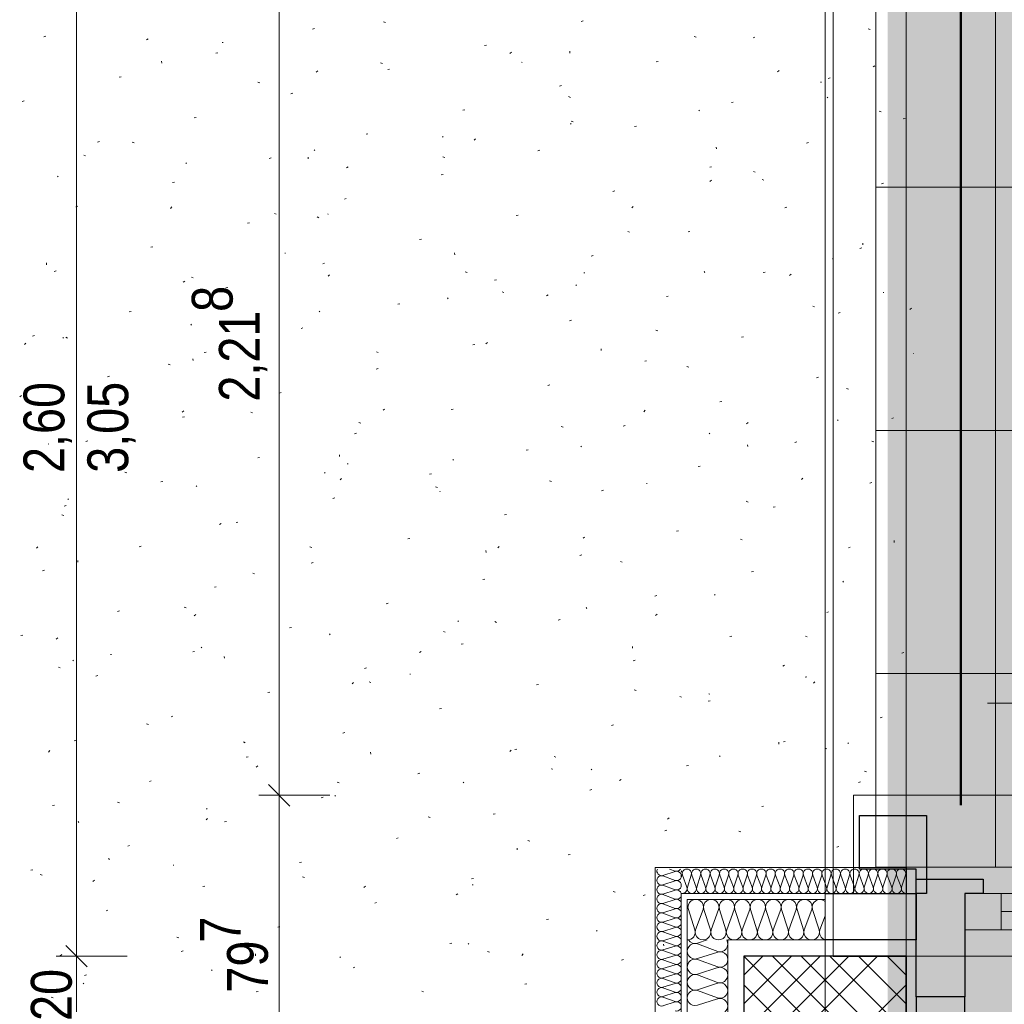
# Model space of a CAD drawing. Extents: x -740 to 300, y 62 to 1112.
# Tile 137 of 187: x -38 to 10, y 777 to 825. Entities that reach past the tile are written whole.
import ezdxf
from ezdxf.lldxf.tags import DXFTag

# ---------------------------------------------------------------- set-up
doc = ezdxf.new("R2010")
doc.units = 0
doc.layers.get('0').update_dxf_attribs({"lineweight": 13})
for name, color, linetype, lineweight, true_color in [('30 -33 Aussenwände- 3 Aussenstützen', 7, 'Continuous', 50, 0x0000dd), ('30 -33 Aussenwände- 7 Fassade_ Elemente', 7, 'Continuous', 9, 0x00aacc), ('30 -35 Decken- 1 Konstruktion-Träger- Stahlbeton', 7, 'Continuous', 13, 0x33aa00), ('60- 61 allgemeine Ausstattung- 4 Terrassen', 9, 'Continuous', 9, 0x808080), ('70 -72 Beschriftung- 1 Beschriftung allgemein', 7, 'Continuous', 9, 0xff6633), ('70 -76 Bemaßung- 2 Allgemein', 9, 'Continuous', 5, 0x808080), ('iwb_Layout BA_Markierung', 7, 'Continuous', 9, 0xbadcdc)]:
    doc.layers.add(name, color=color, linetype=linetype, lineweight=lineweight, true_color=true_color)
doc.layers.add('30 -33 Aussenwände- 8 Sonnenschutz', color=7, linetype='Continuous', lineweight=9)
doc.layers.add('70 -71 Achsen- 1 Gebäudeachsen', color=7, linetype='STRICHPUNKT2-A06CPVBCL0', lineweight=18)
doc.styles.get("Standard").update_dxf_attribs({"font": 'ARIALN.TTF'})
tags = doc.linetypes.add('grob-A06CPVB9L0', pattern=[14, 3, -8, 3]).pattern_tags.tags
tags[8:9] = [DXFTag(74, 4), DXFTag(75, 0), DXFTag(340, '0'), DXFTag(46, 0.0), DXFTag(50, 0.0), DXFTag(44, 0.0), DXFTag(45, 0.0)]
tags[6:7] = [DXFTag(74, 4), DXFTag(75, 0), DXFTag(340, '0'), DXFTag(46, 0.0), DXFTag(50, 0.0), DXFTag(44, 0.0), DXFTag(45, 0.0)]
tags[4:5] = [DXFTag(74, 4), DXFTag(75, 0), DXFTag(340, '0'), DXFTag(46, 0.0), DXFTag(50, 0.0), DXFTag(44, 0.0), DXFTag(45, 0.0)]
tags = doc.linetypes.add('STRICHPUNKT2-A06CPVBCL0', pattern=[12.7, 6.35, -3.175, 0, -3.175]).pattern_tags.tags
tags[10:11] = [DXFTag(74, 4), DXFTag(75, 0), DXFTag(340, '0'), DXFTag(46, 0.0), DXFTag(50, 0.0), DXFTag(44, 0.0), DXFTag(45, 0.0)]
tags[8:9] = [DXFTag(74, 4), DXFTag(75, 0), DXFTag(340, '0'), DXFTag(46, 0.0), DXFTag(50, 0.0), DXFTag(44, 0.0), DXFTag(45, 0.0)]
tags[6:7] = [DXFTag(74, 4), DXFTag(75, 0), DXFTag(340, '0'), DXFTag(46, 0.0), DXFTag(50, 0.0), DXFTag(44, 0.0), DXFTag(45, 0.0)]
tags[4:5] = [DXFTag(74, 4), DXFTag(75, 0), DXFTag(340, '0'), DXFTag(46, 0.0), DXFTag(50, 0.0), DXFTag(44, 0.0), DXFTag(45, 0.0)]

# ---------------------------------------------------------------- blocks, each defined once
blk = doc.blocks.new('Polygon-A06CPVB3L0')
at = {"color": 0, "linetype": 'ByBlock', "lineweight": -2, "ltscale": 0.13}
blk.add_solid([(4.854, 86.708), (4.686, 1083.814), (76.501, 86.518), (76.501, 1083.814)], dxfattribs=at)
blk = doc.blocks.new('Referenz-A06CPVBEL0')
at = {"layer": '30 -33 Aussenwände- 3 Aussenstützen', "color": 0, "lineweight": 9}
for p, q in [((-2.356, 778.912), (5.644, 770.912)), ((4.229, 778.912), (-2.356, 772.326)), ((2.815, 778.912), (-2.356, 773.741)), ((1.401, 778.912), (-2.356, 775.155)), ((-0.013, 778.912), (-2.356, 776.569)), ((-1.427, 778.912), (-2.356, 777.983)), ((-0.942, 778.912), (5.644, 772.326)), ((0.472, 778.912), (5.644, 773.741)), ((1.886, 778.912), (5.644, 775.155)), ((3.301, 778.912), (5.644, 776.569)), ((4.715, 778.912), (5.644, 777.983)), ((-2.356, 777.498), (4.229, 770.912)), ((5.644, 777.498), (-0.942, 770.912))]:
    blk.add_line(p, q, dxfattribs=at)
at = {"layer": '30 -33 Aussenwände- 3 Aussenstützen', "color": 0, "linetype": 'Continuous', "lineweight": 25, "ltscale": 0.25}
for p, q in [((5.644, 778.912), (-2.356, 778.912)), ((-2.356, 778.912), (-2.356, 770.912)), ((5.644, 770.912), (5.644, 778.912))]:
    blk.add_line(p, q, dxfattribs=at)
at = {"layer": '30 -33 Aussenwände- 7 Fassade_ Elemente', "color": 0, "linetype": 'Continuous', "ltscale": 0.13}
for p, q in [((3.044, 782.012), (3.044, 786.852)), ((3.044, 786.852), (76.349, 786.852)), ((-6.736, 783.292), (5.644, 783.292)), ((-6.736, 773.512), (-6.736, 783.292)), ((-5.753, 783.088), (-6.353, 782.895)), ((-6.353, 782.872), (-5.753, 782.65)), ((-5.753, 783.11), (-6.029, 783.212)), ((-5.456, 782.788), (-5.416, 782.912)), ((-5.394, 782.912), (-5.172, 782.312)), ((-5.15, 782.312), (-4.957, 782.912)), ((-4.934, 782.912), (-4.712, 782.312)), ((-4.69, 782.312), (-4.497, 782.912)), ((-4.69, 782.312), (-4.497, 782.912)), ((-4.475, 782.912), (-4.253, 782.312)), ((-4.475, 782.912), (-4.253, 782.312)), ((-4.23, 782.312), (-4.038, 782.912)), ((-4.23, 782.312), (-4.038, 782.912)), ((-4.015, 782.912), (-3.793, 782.312)), ((-3.771, 782.312), (-3.578, 782.912)), ((-3.555, 782.912), (-3.334, 782.312)), ((-3.311, 782.312), (-3.118, 782.912)), ((-3.096, 782.912), (-2.874, 782.312)), ((-2.851, 782.312), (-2.659, 782.912)), ((-2.636, 782.912), (-2.414, 782.312)), ((-2.392, 782.312), (-2.199, 782.912)), ((-2.176, 782.912), (-1.955, 782.312)), ((-1.932, 782.312), (-1.739, 782.912)), ((-1.717, 782.912), (-1.495, 782.312)), ((-1.473, 782.312), (-1.28, 782.912)), ((-1.257, 782.912), (-1.035, 782.312)), ((-1.013, 782.312), (-0.82, 782.912)), ((-0.798, 782.912), (-0.576, 782.312)), ((-0.553, 782.312), (-0.36, 782.912)), ((-0.338, 782.912), (-0.116, 782.312)), ((-0.094, 782.312), (0.099, 782.912)), ((0.122, 782.912), (0.343, 782.312)), ((0.366, 782.312), (0.559, 782.912)), ((0.581, 782.912), (0.803, 782.312)), ((0.826, 782.312), (1.018, 782.912)), ((1.041, 782.912), (1.263, 782.312)), ((1.285, 782.312), (1.478, 782.912)), ((1.501, 782.912), (1.722, 782.312)), ((1.745, 782.312), (1.938, 782.912)), ((1.96, 782.912), (2.182, 782.312)), ((2.205, 782.312), (2.397, 782.912)), ((2.42, 782.912), (2.642, 782.312)), ((2.664, 782.312), (2.857, 782.912)), ((2.879, 782.912), (3.101, 782.312)), ((3.124, 782.312), (3.317, 782.912)), ((3.339, 782.912), (3.561, 782.312)), ((3.583, 782.312), (3.776, 782.912)), ((3.799, 782.912), (4.021, 782.312)), ((4.043, 782.312), (4.236, 782.912)), ((4.258, 782.912), (4.48, 782.312)), ((4.503, 782.312), (4.695, 782.912)), ((4.718, 782.912), (4.94, 782.312)), ((4.718, 782.912), (4.94, 782.312)), ((4.962, 782.312), (5.155, 782.912)), ((4.962, 782.312), (5.155, 782.912)), ((5.178, 782.912), (5.399, 782.312)), ((5.422, 782.312), (5.615, 782.912)), ((5.644, 783.292), (5.644, 782.012)), ((-5.753, 782.628), (-6.353, 782.435)), ((-5.753, 782.628), (-6.353, 782.435)), ((-6.353, 782.413), (-5.753, 782.191)), ((-6.353, 782.413), (-5.753, 782.191)), ((-5.753, 782.168), (-6.353, 781.975)), ((-5.753, 782.168), (-6.353, 781.975)), ((-6.353, 781.953), (-5.753, 781.731)), ((-5.456, 775.414), (-5.451, 782.012)), ((-5.451, 782.012), (1.644, 782.012)), ((6.144, 782.012), (3.044, 782.012)), ((6.144, 770.912), (6.144, 782.012)), ((32.944, 782.012), (8.544, 782.012)), ((8.544, 782.012), (8.544, 780.212)), ((-5.753, 781.709), (-6.353, 781.516)), ((-6.353, 781.493), (-5.753, 781.272)), ((-5.156, 775.414), (-5.152, 781.712)), ((-5.152, 781.712), (1.644, 781.712)), ((-5.753, 781.249), (-6.353, 781.056)), ((-6.353, 781.034), (-5.753, 780.812)), ((-4.779, 780.212), (-5.101, 781.212)), ((-4.372, 781.212), (-4.742, 780.212)), ((-4.013, 780.212), (-4.335, 781.212)), ((-4.013, 780.212), (-4.335, 781.212)), ((-3.606, 781.212), (-3.976, 780.212)), ((-3.606, 781.212), (-3.976, 780.212)), ((-3.247, 780.212), (-3.569, 781.212)), ((-2.84, 781.212), (-3.21, 780.212)), ((-2.481, 780.212), (-2.803, 781.212)), ((-2.074, 781.212), (-2.444, 780.212)), ((-1.715, 780.212), (-2.037, 781.212)), ((-1.308, 781.212), (-1.678, 780.212)), ((-0.949, 780.212), (-1.271, 781.212)), ((-0.542, 781.212), (-0.912, 780.212)), ((-0.183, 780.212), (-0.504, 781.212)), ((-0.183, 780.212), (-0.504, 781.212)), ((0.224, 781.212), (-0.146, 780.212)), ((0.224, 781.212), (-0.146, 780.212)), ((0.583, 780.212), (0.262, 781.212)), ((0.583, 780.212), (0.262, 781.212)), ((0.99, 781.212), (0.62, 780.212)), ((1.349, 780.212), (1.028, 781.212)), ((1.387, 780.212), (1.644, 780.908)), ((-5.753, 780.789), (-6.353, 780.597)), ((-6.353, 780.574), (-5.753, 780.352)), ((-5.753, 780.33), (-6.353, 780.137)), ((-6.353, 780.114), (-5.753, 779.893)), ((8.544, 780.212), (32.944, 780.212)), ((-5.753, 779.87), (-6.353, 779.677)), ((-6.353, 779.655), (-5.753, 779.433)), ((-4.167, 779.713), (-4.653, 779.557)), ((-4.653, 779.52), (-3.653, 779.149)), ((-3.156, 775.412), (-3.153, 779.712)), ((-3.153, 779.712), (1.644, 779.712)), ((-5.753, 779.411), (-6.353, 779.218)), ((-6.353, 779.195), (-5.753, 778.973)), ((-5.753, 778.951), (-6.353, 778.758)), ((-3.653, 779.112), (-4.654, 778.791)), ((-6.353, 778.736), (-5.753, 778.514)), ((-5.753, 778.491), (-6.353, 778.298)), ((-4.654, 778.753), (-3.654, 778.383)), ((-6.353, 778.276), (-5.753, 778.054)), ((-5.753, 778.032), (-6.353, 777.839)), ((-3.654, 778.346), (-4.654, 778.025)), ((-3.654, 778.346), (-4.654, 778.025)), ((-4.654, 777.987), (-3.655, 777.617)), ((-4.654, 777.987), (-3.655, 777.617)), ((-6.353, 777.816), (-5.753, 777.594)), ((-5.753, 777.572), (-6.353, 777.379)), ((-3.655, 777.579), (-4.655, 777.259)), ((-3.655, 777.579), (-4.655, 777.259)), ((-6.353, 777.357), (-5.753, 777.135)), ((-5.753, 777.112), (-6.353, 776.92)), ((-4.655, 777.221), (-3.655, 776.851)), ((-6.353, 776.897), (-5.753, 776.675)), ((-5.753, 776.653), (-6.353, 776.46)), ((-3.655, 776.813), (-4.655, 776.493))]:
    blk.add_line(p, q, dxfattribs=at)
at = {"layer": '30 -33 Aussenwände- 7 Fassade_ Elemente', "color": 0, "linetype": 'Continuous', "lineweight": 25, "ltscale": 0.25}
for p, q in [((3.344, 783.212), (3.344, 785.852)), ((3.344, 785.852), (6.644, 785.852)), ((6.644, 785.852), (6.644, 782.012)), ((6.144, 783.212), (3.344, 783.212)), ((5.644, 783.292), (5.644, 782.012)), ((6.144, 782.012), (6.144, 783.212)), ((6.144, 776.912), (6.144, 782.712)), ((6.144, 782.712), (9.444, 782.712)), ((9.444, 782.712), (9.444, 782.012)), ((1.644, 782.012), (6.144, 782.012)), ((6.144, 782.012), (6.144, 779.712)), ((6.644, 782.012), (6.144, 782.012)), ((9.444, 782.012), (8.544, 782.012)), ((8.544, 782.012), (8.544, 776.912)), ((6.144, 779.712), (1.644, 779.712)), ((8.544, 776.912), (6.144, 776.912)), ((6.144, 776.912), (6.144, 770.912)), ((8.544, 770.912), (8.544, 776.912))]:
    blk.add_line(p, q, dxfattribs=at)
at = {"layer": '30 -33 Aussenwände- 7 Fassade_ Elemente', "color": 0, "linetype": 'Continuous', "lineweight": 18, "ltscale": 0.18}
for p, q in [((6.144, 776.912), (6.144, 782.712)), ((6.144, 782.712), (9.444, 782.712)), ((9.444, 782.712), (9.444, 782.012)), ((9.444, 782.012), (8.544, 782.012)), ((8.544, 782.012), (8.544, 776.912)), ((10.344, 782.012), (8.544, 782.012)), ((8.544, 782.012), (8.544, 780.212)), ((10.344, 780.212), (10.344, 782.012)), ((31.344, 781.112), (10.344, 781.112)), ((8.544, 780.212), (10.344, 780.212)), ((8.544, 776.912), (6.144, 776.912))]:
    blk.add_line(p, q, dxfattribs=at)
at = {"layer": '30 -33 Aussenwände- 7 Fassade_ Elemente', "color": 0, "linetype": 'Continuous', "ltscale": 0.13}
for centre, major_axis, end_param in [((-6.423, 783.113), (-0.207, 0.099), 2.32715), ((-6.423, 782.654), (0.07, 0.219), 3.765224), ((-6.423, 782.654), (0.07, 0.219), 1.255075), ((-5.683, 783.329), (-0.07, -0.219), 1.349822), ((-5.683, 782.869), (0.186, 0.135), 1.254884), ((-5.683, 782.869), (0.186, -0.135), 1.254884), ((-5.635, 782.983), (0.219, -0.07), 0.990893), ((-5.175, 782.983), (-0.135, 0.186), 1.255075), ((-5.175, 782.983), (0.135, 0.186), 1.255075), ((-5.175, 782.983), (0.219, -0.07), 1.255075), ((-4.716, 782.983), (0.219, -0.07), 3.765224), ((-4.716, 782.983), (-0.135, 0.186), 1.255075), ((-4.716, 782.983), (0.135, 0.186), 1.255075), ((-4.716, 782.983), (0.219, -0.07), 1.255075), ((-4.256, 782.983), (0.219, -0.07), 3.765224), ((-4.256, 782.983), (-0.135, 0.186), 1.255075), ((-4.256, 782.983), (0.135, 0.186), 1.255075), ((-4.256, 782.983), (0.219, -0.07), 1.255075), ((-3.796, 782.983), (0.219, -0.07), 3.765224), ((-3.337, 782.983), (0.219, -0.07), 3.765224), ((-2.877, 782.983), (0.219, -0.07), 3.765224), ((-2.418, 782.983), (0.219, -0.07), 3.765224), ((-1.958, 782.983), (0.219, -0.07), 3.765224), ((-1.498, 782.983), (0.219, -0.07), 3.765224), ((-1.039, 782.983), (0.219, -0.07), 3.765224), ((-0.579, 782.983), (0.219, -0.07), 3.765224), ((-0.119, 782.983), (0.219, -0.07), 3.765224), ((0.34, 782.983), (0.219, -0.07), 3.765224), ((0.8, 782.983), (0.219, -0.07), 3.765224), ((1.26, 782.983), (0.219, -0.07), 3.765224), ((1.719, 782.983), (0.219, -0.07), 3.765224), ((2.179, 782.983), (0.219, -0.07), 3.765224), ((2.638, 782.983), (0.219, -0.07), 3.765224), ((3.098, 782.983), (0.219, -0.07), 3.765224), ((3.558, 782.983), (0.219, -0.07), 3.765224), ((4.017, 782.983), (0.219, -0.07), 3.765224), ((4.477, 782.983), (0.219, -0.07), 3.765224), ((4.937, 782.983), (0.219, -0.07), 3.765224), ((4.937, 782.983), (0.219, -0.07), 3.765224), ((5.396, 782.983), (0.219, -0.07), 3.765224), ((-6.423, 782.654), (-0.186, 0.135), 1.255075), ((-6.423, 782.194), (0.07, 0.219), 3.765224), ((-6.423, 782.654), (-0.186, -0.135), 1.255075), ((-6.423, 782.194), (0.07, 0.219), 1.255075), ((-5.683, 782.869), (-0.07, -0.219), 1.254884), ((-5.683, 782.409), (-0.07, -0.219), 3.764652), ((-5.683, 782.409), (0.186, 0.135), 1.254884), ((-5.683, 782.409), (0.186, -0.135), 1.254884), ((-6.423, 782.194), (-0.186, 0.135), 1.255075), ((-6.423, 781.734), (0.07, 0.219), 3.765224), ((-6.423, 782.194), (-0.186, -0.135), 1.255075), ((-5.683, 782.409), (-0.07, -0.219), 1.254884), ((-5.683, 781.95), (-0.07, -0.219), 3.764652), ((-5.683, 781.95), (0.186, 0.135), 1.254884), ((-5.683, 781.95), (0.186, -0.135), 1.254884), ((-5.391, 782.242), (-0.066, -0.22), 2.172087), ((-4.931, 782.242), (-0.219, 0.07), 1.254884), ((-4.931, 782.242), (-0.135, -0.186), 1.254884), ((-4.931, 782.242), (0.135, -0.186), 1.254884), ((-4.471, 782.242), (-0.219, 0.07), 3.764652), ((-4.471, 782.242), (-0.219, 0.07), 1.254884), ((-4.471, 782.242), (-0.135, -0.186), 1.254884), ((-4.471, 782.242), (0.135, -0.186), 1.254884), ((-4.012, 782.242), (-0.219, 0.07), 3.764652), ((-4.012, 782.242), (-0.219, 0.07), 1.254884), ((-4.012, 782.242), (-0.135, -0.186), 1.254884), ((-4.012, 782.242), (0.135, -0.186), 1.254884), ((-3.552, 782.242), (-0.219, 0.07), 3.764652), ((-3.093, 782.242), (-0.219, 0.07), 3.764652), ((-2.633, 782.242), (-0.219, 0.07), 3.764652), ((-2.173, 782.242), (-0.219, 0.07), 3.764652), ((-1.714, 782.242), (-0.219, 0.07), 3.764652), ((-1.254, 782.242), (-0.219, 0.07), 3.764652), ((-0.794, 782.242), (-0.219, 0.07), 3.764652), ((-0.335, 782.242), (-0.219, 0.07), 3.764652), ((0.125, 782.242), (-0.219, 0.07), 3.764652), ((0.585, 782.242), (-0.219, 0.07), 3.764652), ((1.044, 782.242), (-0.219, 0.07), 3.764652), ((1.504, 782.242), (-0.219, 0.07), 3.764652), ((1.963, 782.242), (-0.219, 0.07), 3.764652), ((2.423, 782.242), (-0.219, 0.07), 3.764652), ((2.883, 782.242), (-0.219, 0.07), 3.764652), ((3.342, 782.242), (-0.219, 0.07), 3.764652), ((3.802, 782.242), (-0.219, 0.07), 3.764652), ((4.262, 782.242), (-0.219, 0.07), 3.764652), ((4.721, 782.242), (-0.219, 0.07), 3.764652), ((4.721, 782.242), (-0.219, 0.07), 3.764652), ((5.181, 782.242), (-0.219, 0.07), 3.764652), ((5.181, 782.242), (-0.219, 0.07), 3.764652), ((5.64, 782.242), (-0.219, 0.07), 1.896254), ((-6.423, 781.275), (0.07, 0.219), 3.765224), ((-5.683, 781.95), (-0.07, -0.219), 1.254884), ((-5.683, 781.49), (-0.07, -0.219), 3.764652), ((-4.737, 781.33), (0.364, -0.117), 3.765224), ((-3.97, 781.33), (0.364, -0.117), 3.765224), ((-3.97, 781.33), (0.364, -0.117), 3.765224), ((-3.204, 781.33), (0.364, -0.117), 3.765224), ((-2.438, 781.33), (0.364, -0.117), 3.765224), ((-1.672, 781.33), (0.364, -0.117), 3.765224), ((-0.906, 781.33), (0.364, -0.117), 3.765224), ((-0.14, 781.33), (0.364, -0.117), 3.765224), ((-0.14, 781.33), (-0.225, 0.31), 1.255075), ((-0.14, 781.33), (0.225, 0.31), 1.255075), ((-0.14, 781.33), (0.364, -0.117), 1.255075), ((0.626, 781.33), (0.364, -0.117), 3.765224), ((0.626, 781.33), (-0.225, 0.31), 1.255075), ((0.626, 781.33), (0.225, 0.31), 1.255075), ((0.626, 781.33), (0.364, -0.117), 1.255075), ((1.392, 781.33), (0.252, 0.288), 2.600578), ((-6.423, 780.815), (0.07, 0.219), 3.765224), ((-5.683, 781.03), (-0.07, -0.219), 3.764652), ((-6.423, 780.356), (0.07, 0.219), 3.765224), ((-5.683, 780.571), (-0.07, -0.219), 3.764652), ((-6.423, 779.896), (0.07, 0.219), 3.765224), ((-5.683, 780.111), (-0.07, -0.219), 3.764652), ((-5.144, 780.095), (-0.005, -0.383), 1.896254), ((-4.378, 780.095), (-0.364, 0.117), 3.764652), ((-4.378, 780.095), (-0.364, 0.117), 3.764652), ((-3.612, 780.095), (-0.364, 0.117), 3.764652), ((-3.612, 780.095), (-0.364, 0.117), 3.764652), ((-2.846, 780.095), (-0.364, 0.117), 3.764652), ((-2.079, 780.095), (-0.364, 0.117), 3.764652), ((-1.313, 780.095), (-0.364, 0.117), 3.764652), ((-0.547, 780.095), (-0.364, 0.117), 3.764652), ((-0.547, 780.095), (-0.364, 0.117), 1.254884), ((-0.547, 780.095), (0.225, -0.31), 1.254884), ((0.219, 780.095), (-0.364, 0.117), 3.764652), ((0.219, 780.095), (-0.364, 0.117), 1.254884), ((0.219, 780.095), (0.225, -0.31), 1.254884), ((0.985, 780.095), (-0.364, 0.117), 1.254884), ((0.985, 780.095), (0.225, -0.31), 1.254884), ((1.751, 780.095), (-0.364, 0.117), 1.598679), ((-6.423, 779.436), (0.07, 0.219), 3.765224), ((-5.683, 779.652), (-0.07, -0.219), 3.764652), ((-5.683, 779.192), (-0.07, -0.219), 3.764652), ((-4.77, 779.921), (-0.321, -0.208), 1.307885), ((-4.771, 779.155), (0.118, 0.364), 1.255075), ((-3.536, 779.513), (-0.118, -0.364), 2.429518), ((-0.547, 780.095), (-0.225, -0.31), 1.254884), ((0.219, 780.095), (-0.225, -0.31), 1.254884), ((0.985, 780.095), (-0.225, -0.31), 1.254884), ((-6.423, 778.977), (0.07, 0.219), 3.765224), ((-5.683, 778.732), (-0.07, -0.219), 3.764652), ((-4.771, 779.155), (-0.31, 0.225), 1.255075), ((-3.536, 778.747), (0.31, 0.224), 1.254884), ((-3.536, 778.747), (0.31, -0.225), 1.254884), ((-6.423, 778.517), (0.07, 0.219), 3.765224), ((-5.683, 778.273), (-0.07, -0.219), 3.764652), ((-4.771, 778.389), (0.118, 0.364), 3.765224), ((-4.771, 778.389), (-0.31, 0.225), 1.255075), ((-4.771, 779.155), (-0.31, -0.224), 1.255075), ((-4.771, 778.389), (0.118, 0.364), 1.255075), ((-3.536, 778.747), (-0.118, -0.364), 1.254884), ((-6.423, 778.057), (0.07, 0.219), 3.765224), ((-5.683, 777.813), (-0.07, -0.219), 3.764652), ((-4.772, 777.623), (0.118, 0.364), 3.765224), ((-4.772, 777.623), (0.118, 0.364), 1.255075), ((-4.771, 778.389), (-0.31, -0.224), 1.255075), ((-3.537, 777.981), (-0.118, -0.364), 3.764652), ((-3.537, 777.981), (0.31, 0.224), 1.254884), ((-3.537, 777.981), (0.31, -0.225), 1.254884), ((-6.423, 777.598), (0.07, 0.219), 3.765224), ((-5.683, 777.353), (-0.07, -0.219), 3.764652), ((-4.772, 777.623), (-0.31, 0.225), 1.255075), ((-3.537, 777.981), (-0.118, -0.364), 1.254884), ((-3.538, 777.215), (-0.118, -0.364), 3.764652), ((-3.538, 777.215), (0.31, 0.224), 1.254884), ((-6.423, 777.138), (0.07, 0.219), 3.765224), ((-5.683, 776.894), (-0.07, -0.219), 3.764652), ((-4.773, 776.857), (0.118, 0.364), 3.765224), ((-4.772, 777.623), (-0.31, -0.224), 1.255075), ((-3.538, 777.215), (0.31, -0.225), 1.254884), ((-6.423, 776.678), (0.07, 0.219), 3.765224), ((-5.683, 776.434), (-0.07, -0.219), 3.764652), ((-3.538, 776.449), (-0.118, -0.364), 3.764652), ((-3.538, 776.449), (-0.118, -0.364), 3.764652), ((-3.538, 777.215), (-0.118, -0.364), 1.254884)]:
    blk.add_ellipse(centre, major_axis=major_axis, ratio=1, start_param=0, end_param=end_param, dxfattribs=at)
at = {"layer": '30 -33 Aussenwände- 8 Sonnenschutz', "color": 0, "linetype": 'Continuous', "ltscale": 0.13}
blk.add_line((56.67, 791.393), (9.67, 791.393), dxfattribs=at)
at = {"layer": '30 -35 Decken- 1 Konstruktion-Träger- Stahlbeton', "color": 0, "linetype": 'grob-A06CPVB9L0', "lineweight": -2, "ltscale": 0.13}
for p, q in [((2.044, 995.912), (2.044, 778.912)), ((5.644, 995.912), (5.644, 778.912)), ((76.349, 778.912), (5.644, 778.912))]:
    blk.add_line(p, q, dxfattribs=at)
at = {"layer": '30 -35 Decken- 1 Konstruktion-Träger- Stahlbeton', "color": 0, "lineweight": 35}
for p, q in [((5.644, 778.912), (2.044, 778.912)), ((5.644, 770.912), (5.644, 778.912))]:
    blk.add_line(p, q, dxfattribs=at)
at = {"layer": '60- 61 allgemeine Ausstattung- 4 Terrassen', "color": 0, "linetype": 'grob-A06CPVB9L0', "lineweight": 50, "ltscale": 0.5}
blk.add_line((8.344, 1006.612), (8.344, 786.363), dxfattribs=at)
at = {"layer": '60- 61 allgemeine Ausstattung- 4 Terrassen', "color": 0}
for p, q in [((10.064, 783.312), (10.064, 1005.312)), ((4.144, 999.912), (4.144, 783.312)), ((-23.646, 824.658), (-23.551, 824.682)), ((-20.139, 825.012), (-20.048, 824.975)), ((-10.39, 825.037), (-10.295, 825.061)), ((3.777, 824.667), (3.871, 824.638)), ((-36.903, 824.279), (-36.807, 824.303)), ((-31.765, 824.179), (-31.845, 824.122)), ((-4.81, 824.293), (-4.718, 824.256)), ((-1.909, 824.226), (-1.814, 824.25)), ((-28.105, 823.991), (-28.061, 823.989)), ((-15.165, 823.847), (-15.07, 823.87)), ((-28.421, 823.467), (-28.326, 823.491)), ((-13.833, 823.51), (-13.913, 823.454)), ((-10.943, 823.473), (-10.953, 823.561)), ((-31.088, 822.983), (-31.097, 823.071)), ((-20.289, 822.989), (-20.195, 822.96)), ((-19.94, 822.656), (-19.845, 822.68)), ((-13.341, 823.017), (-13.297, 823.015)), ((-6.684, 823.035), (-6.589, 823.059)), ((4.099, 822.842), (4.018, 822.786)), ((-33.197, 822.277), (-33.101, 822.301)), ((-23.393, 822.591), (-23.465, 822.524)), ((-0.622, 822.616), (-0.694, 822.548)), ((1.797, 822.224), (1.892, 822.248)), ((-26.343, 822.043), (-26.252, 822.006)), ((-11.459, 821.845), (-11.364, 821.868)), ((1.423, 822.043), (1.467, 822.041)), ((-24.715, 821.465), (-24.62, 821.489)), ((-11.013, 821.324), (-10.922, 821.288)), ((1.785, 821.264), (1.752, 821.301)), ((-37.972, 821.086), (-37.876, 821.11)), ((-2.978, 821.033), (-2.883, 821.057)), ((-29.491, 820.275), (-29.395, 820.299)), ((-16.234, 820.654), (-16.139, 820.678)), ((-4.546, 820.615), (-4.579, 820.652)), ((4.316, 820.606), (4.408, 820.569)), ((5.503, 820.222), (5.598, 820.246)), ((-10.877, 819.966), (-10.91, 820.002)), ((-10.877, 820.111), (-10.783, 820.082)), ((-7.753, 819.843), (-7.658, 819.866)), ((-21.009, 819.464), (-20.914, 819.487)), ((-17.209, 819.316), (-17.242, 819.353)), ((-34.266, 819.084), (-34.17, 819.108)), ((-32.547, 819.074), (-32.455, 819.037)), ((-15.607, 819.247), (-15.679, 819.18)), ((-3.714, 818.742), (-3.724, 818.83)), ((0.728, 819.031), (0.823, 819.055)), ((-34.943, 818.433), (-34.849, 818.404)), ((-25.785, 818.273), (-25.689, 818.297)), ((-23.858, 818.252), (-23.868, 818.34)), ((-23.54, 818.667), (-23.573, 818.703)), ((-17.217, 818.356), (-17.126, 818.319)), ((-12.528, 818.652), (-12.433, 818.676)), ((-29.871, 818.018), (-29.904, 818.054)), ((-21.895, 817.865), (-21.976, 817.808)), ((-4.047, 817.841), (-3.952, 817.864)), ((-36.202, 817.368), (-36.235, 817.405)), ((-17.303, 817.462), (-17.208, 817.485)), ((-1.887, 817.637), (-1.796, 817.601)), ((-30.56, 817.082), (-30.464, 817.106)), ((-3.964, 817.197), (-4.044, 817.14)), ((-1.464, 817.234), (-1.37, 817.205)), ((4.144, 816.853), (76.349, 816.853)), ((4.434, 817.029), (4.529, 817.053)), ((-8.822, 816.65), (-8.727, 816.674)), ((-35.335, 815.892), (-35.239, 815.916)), ((-30.592, 815.879), (-30.664, 815.812)), ((-22.079, 816.271), (-21.983, 816.295)), ((-7.82, 815.903), (-7.892, 815.836)), ((-25.531, 815.556), (-25.437, 815.527)), ((-23.421, 815.387), (-23.33, 815.35)), ((-22.895, 815.547), (-22.878, 815.506)), ((-13.597, 815.46), (-13.502, 815.483)), ((-0.341, 815.839), (-0.246, 815.862)), ((-26.854, 815.08), (-26.758, 815.104)), ((-8.091, 814.669), (-8, 814.632)), ((-5.116, 814.648), (-5.021, 814.672)), ((-18.373, 814.269), (-18.277, 814.293)), ((3.515, 814.011), (3.505, 814.099)), ((-31.629, 813.89), (-31.533, 813.914)), ((-25.02, 813.602), (-24.976, 813.599)), ((-16.629, 813.521), (-16.639, 813.609)), ((-9.891, 813.458), (-9.796, 813.481)), ((3.365, 813.837), (3.46, 813.86)), ((-36.773, 813.031), (-36.783, 813.119)), ((-23.148, 813.078), (-23.052, 813.102)), ((2.04, 813.301), (2.007, 813.337)), ((-36.404, 812.699), (-36.308, 812.723)), ((-22.805, 812.535), (-22.877, 812.467)), ((-16.118, 812.678), (-16.024, 812.649)), ((-10.257, 812.628), (-10.212, 812.625)), ((-4.291, 812.651), (-4.324, 812.688)), ((-1.41, 812.646), (-1.315, 812.67)), ((-0.034, 812.559), (-0.106, 812.492)), ((-29.958, 812.219), (-30.038, 812.163)), ((-29.625, 812.418), (-29.533, 812.381)), ((-14.667, 812.267), (-14.571, 812.291)), ((-10.623, 812.002), (-10.656, 812.038)), ((-27.923, 811.888), (-27.827, 811.912)), ((-14.295, 811.7), (-14.204, 811.663)), ((-12.026, 811.551), (-12.107, 811.495)), ((4.507, 811.654), (4.551, 811.651)), ((-19.442, 811.076), (-19.346, 811.1)), ((-16.954, 811.352), (-16.987, 811.389)), ((-6.185, 811.456), (-6.09, 811.479)), ((-32.698, 810.697), (-32.602, 810.721)), ((-23.285, 810.703), (-23.318, 810.74)), ((1.035, 810.982), (1.126, 810.945)), ((2.296, 810.644), (2.391, 810.668)), ((5.906, 810.883), (5.825, 810.826)), ((-29.616, 810.054), (-29.649, 810.09)), ((-10.961, 810.265), (-10.865, 810.289)), ((-24.217, 809.886), (-24.121, 809.91)), ((-6.706, 809.8), (-6.612, 809.771)), ((-37.79, 809.166), (-37.862, 809.099)), ((-37.473, 809.507), (-37.377, 809.531)), ((-35.947, 809.404), (-35.98, 809.441)), ((-35.828, 809.449), (-35.737, 809.413)), ((-15.736, 809.074), (-15.64, 809.098)), ((-15.019, 809.19), (-15.091, 809.123)), ((-2.479, 809.454), (-2.384, 809.477)), ((-28.992, 808.695), (-28.896, 808.719)), ((-20.499, 808.731), (-20.407, 808.694)), ((-9.4, 808.79), (-9.41, 808.878)), ((6.002, 808.642), (6.028, 808.649)), ((-30.772, 808.122), (-30.678, 808.093)), ((-29.544, 808.3), (-29.554, 808.388)), ((-7.255, 808.263), (-7.159, 808.287)), ((-20.511, 807.884), (-20.415, 807.908)), ((-5.169, 808.013), (-5.078, 807.976)), ((-33.767, 807.505), (-33.671, 807.529)), ((1.227, 807.452), (1.322, 807.475)), ((-25.286, 806.693), (-25.19, 806.717)), ((-12.03, 807.072), (-11.934, 807.096)), ((2.707, 806.922), (2.801, 806.894)), ((-38.02, 806.574), (-38.101, 806.518)), ((-3.549, 806.261), (-3.453, 806.285)), ((-30.003, 805.822), (-30.075, 805.755)), ((-26.702, 805.762), (-26.611, 805.725)), ((-20.089, 805.906), (-20.169, 805.849)), ((-16.805, 805.882), (-16.709, 805.906)), ((-7.232, 805.846), (-7.304, 805.779)), ((-30.061, 805.503), (-29.965, 805.527)), ((-21.36, 805.244), (-21.266, 805.216)), ((-2.157, 805.237), (-2.238, 805.181)), ((2.294, 805.337), (2.262, 805.373)), ((4.933, 805.45), (5.028, 805.473)), ((-21.58, 804.691), (-21.484, 804.715)), ((-11.373, 805.044), (-11.282, 805.007)), ((-8.324, 805.07), (-8.228, 805.094)), ((-4.037, 804.687), (-4.07, 804.724)), ((4.144, 804.853), (76.349, 804.853)), ((-34.836, 804.312), (-34.74, 804.336)), ((0.157, 804.259), (0.253, 804.283)), ((3.957, 804.326), (4.048, 804.289)), ((-36.7, 804.186), (-36.655, 804.183)), ((-13.099, 803.88), (-13.003, 803.904)), ((-10.368, 804.038), (-10.401, 804.075)), ((-2.171, 804.059), (-2.18, 804.147)), ((-26.355, 803.501), (-26.259, 803.525)), ((-22.315, 803.569), (-22.324, 803.657)), ((-16.699, 803.389), (-16.732, 803.425)), ((-32.906, 802.794), (-32.815, 802.757)), ((-23.03, 802.739), (-23.063, 802.776)), ((-21.936, 803.212), (-21.892, 803.209)), ((-4.618, 803.068), (-4.522, 803.092)), ((-31.13, 802.31), (-31.034, 802.334)), ((-22.217, 802.478), (-22.289, 802.411)), ((-17.874, 802.689), (-17.778, 802.713)), ((-11.948, 802.367), (-11.853, 802.338)), ((0.554, 802.502), (0.482, 802.435)), ((3.863, 802.257), (3.959, 802.281)), ((-29.361, 802.09), (-29.394, 802.127)), ((-17.577, 802.075), (-17.485, 802.038)), ((-17.364, 801.858), (-17.347, 801.817)), ((-9.393, 801.878), (-9.297, 801.902)), ((-7.172, 802.238), (-7.128, 802.235)), ((-35.693, 801.441), (-35.726, 801.477)), ((-22.649, 801.499), (-22.553, 801.523)), ((-2.247, 801.357), (-2.156, 801.32)), ((-35.905, 801.12), (-35.809, 801.143)), ((-0.912, 801.066), (-0.816, 801.09)), ((-36.014, 800.689), (-35.92, 800.66)), ((-27.424, 800.308), (-27.328, 800.332)), ((-14.168, 800.687), (-14.072, 800.711)), ((-28.151, 800.26), (-28.232, 800.204)), ((-5.687, 799.876), (-5.591, 799.9)), ((-18.943, 799.497), (-18.847, 799.521)), ((-10.219, 799.592), (-10.3, 799.536)), ((-2.535, 799.489), (-2.441, 799.46)), ((5.058, 799.328), (5.049, 799.416)), ((-37.202, 799.109), (-37.274, 799.042)), ((-32.199, 799.118), (-32.103, 799.141)), ((-23.78, 799.106), (-23.689, 799.07)), ((-15.086, 798.838), (-15.095, 798.926)), ((-14.43, 799.134), (-14.502, 799.066)), ((2.794, 799.064), (2.89, 799.088)), ((-35.23, 798.348), (-35.239, 798.436)), ((-10.462, 798.685), (-10.366, 798.709)), ((-8.451, 798.388), (-8.36, 798.351)), ((-36.974, 797.927), (-36.879, 797.951)), ((-23.718, 798.306), (-23.622, 798.33)), ((-1.981, 797.874), (-1.885, 797.898)), ((-26.602, 797.811), (-26.507, 797.782)), ((-15.237, 797.495), (-15.141, 797.519)), ((2.549, 797.373), (2.516, 797.41)), ((-28.493, 797.116), (-28.397, 797.139)), ((-6.756, 796.683), (-6.66, 796.707)), ((-3.782, 796.724), (-3.815, 796.76)), ((-33.268, 795.925), (-33.173, 795.949)), ((-29.984, 796.138), (-29.893, 796.101)), ((-20.012, 796.304), (-19.916, 796.328)), ((-10.113, 796.074), (-10.146, 796.111)), ((-29.415, 795.765), (-29.487, 795.698)), ((-16.444, 795.425), (-16.477, 795.462)), ((-11.531, 795.493), (-11.435, 795.517)), ((-6.644, 795.789), (-6.716, 795.722)), ((1.725, 795.872), (1.821, 795.896)), ((-24.787, 795.114), (-24.691, 795.137)), ((-14.655, 795.419), (-14.563, 795.383)), ((-38.043, 794.734), (-37.948, 794.758)), ((-36.214, 794.615), (-36.294, 794.558)), ((-22.775, 794.776), (-22.808, 794.812)), ((-17.189, 794.933), (-17.095, 794.905)), ((-3.05, 794.681), (-2.954, 794.705)), ((0.675, 794.701), (0.766, 794.664)), ((-29.107, 794.126), (-29.14, 794.163)), ((-16.306, 794.302), (-16.21, 794.326)), ((-7.857, 794.107), (-7.866, 794.195)), ((-33.615, 793.797), (-33.571, 793.794)), ((-29.562, 793.923), (-29.467, 793.947)), ((-28.001, 793.617), (-28.01, 793.705)), ((-18.282, 793.947), (-18.363, 793.89)), ((-7.825, 793.491), (-7.729, 793.515)), ((5.431, 793.87), (5.527, 793.894)), ((-36.188, 793.169), (-36.097, 793.132)), ((-35.438, 793.477), (-35.471, 793.513)), ((-21.081, 793.112), (-20.985, 793.135)), ((-0.35, 793.278), (-0.431, 793.222)), ((-34.337, 792.732), (-34.242, 792.756)), ((-18.852, 792.823), (-18.807, 792.82)), ((0.656, 792.679), (0.752, 792.703)), ((4.144, 792.853), (76.349, 792.853)), ((-21.629, 792.421), (-21.701, 792.354)), ((-20.858, 792.451), (-20.767, 792.414)), ((-12.6, 792.3), (-12.504, 792.324)), ((1.143, 792.445), (1.071, 792.378)), ((-25.856, 791.921), (-25.761, 791.945)), ((-7.777, 792.056), (-7.683, 792.027)), ((-5.529, 791.732), (-5.437, 791.695)), ((-4.088, 791.849), (-4.043, 791.846)), ((-17.375, 791.11), (-17.279, 791.133)), ((-4.119, 791.489), (-4.023, 791.513)), ((-30.631, 790.73), (-30.536, 790.754)), ((4.362, 790.677), (4.458, 790.701)), ((-31.843, 790.378), (-31.749, 790.349)), ((-8.894, 790.298), (-8.798, 790.322)), ((-22.15, 789.919), (-22.055, 789.943)), ((-35.406, 789.54), (-35.311, 789.564)), ((-27.062, 789.482), (-26.971, 789.445)), ((-0.628, 789.376), (-0.637, 789.464)), ((-0.413, 789.487), (-0.317, 789.511)), ((1.636, 789.178), (1.73, 789.149)), ((2.804, 789.409), (2.771, 789.446)), ((-36.614, 789.053), (-36.686, 788.985)), ((-26.925, 788.729), (-26.83, 788.752)), ((-20.772, 788.886), (-20.781, 788.974)), ((-13.842, 789.077), (-13.914, 789.01)), ((-13.669, 789.108), (-13.573, 789.131)), ((-11.732, 788.764), (-11.641, 788.727)), ((-3.527, 788.76), (-3.56, 788.796)), ((-26.344, 788.301), (-26.425, 788.245)), ((-11.833, 788.17), (-11.817, 788.129)), ((-5.188, 788.296), (-5.092, 788.32)), ((-18.444, 787.917), (-18.349, 787.941)), ((-9.858, 788.111), (-9.891, 788.147)), ((3.597, 788.045), (3.688, 788.008)), ((-31.7, 787.538), (-31.605, 787.562)), ((-22.431, 787.5), (-22.337, 787.471)), ((-16.19, 787.461), (-16.222, 787.498)), ((-8.413, 787.633), (-8.493, 787.576)), ((3.293, 787.485), (3.389, 787.509)), ((-23.219, 786.727), (-23.124, 786.75)), ((-22.521, 786.812), (-22.554, 786.848)), ((-9.963, 787.106), (-9.867, 787.129)), ((-36.475, 786.347), (-36.38, 786.371)), ((-33.266, 786.513), (-33.175, 786.476)), ((-1.482, 786.294), (-1.386, 786.318)), ((-28.852, 786.162), (-28.885, 786.199)), ((-17.936, 785.795), (-17.845, 785.758)), ((-14.738, 785.915), (-14.643, 785.939)), ((-35.183, 785.513), (-35.216, 785.55)), ((-28.827, 785.708), (-28.899, 785.641)), ((-27.994, 785.536), (-27.899, 785.56)), ((-6.056, 785.733), (-6.128, 785.665)), ((-6.257, 785.104), (-6.161, 785.127)), ((-2.607, 785.076), (-2.515, 785.04)), ((-32.769, 784.345), (-32.674, 784.369)), ((-19.513, 784.725), (-19.418, 784.748)), ((-13.018, 784.622), (-12.924, 784.594)), ((2.224, 784.292), (2.32, 784.316)), ((-13.543, 784.155), (-13.552, 784.243)), ((-11.032, 783.913), (-10.937, 783.937)), ((-33.687, 783.665), (-33.696, 783.753)), ((-30.531, 783.407), (-30.487, 783.404)), ((-24.288, 783.534), (-24.193, 783.558)), ((4.144, 783.312), (76.349, 783.312)), ((-37.544, 783.155), (-37.449, 783.179)), ((-37.085, 782.944), (-36.991, 782.916)), ((-24.14, 782.826), (-24.049, 782.789)), ((-34.407, 782.656), (-34.488, 782.599)), ((-29.063, 782.343), (-28.968, 782.367)), ((-21.041, 782.364), (-21.113, 782.297)), ((-15.807, 782.723), (-15.712, 782.746)), ((-15.767, 782.433), (-15.723, 782.43)), ((-16.475, 781.987), (-16.556, 781.931)), ((-8.81, 782.108), (-8.719, 782.071)), ((-7.326, 781.911), (-7.231, 781.935)), ((-20.582, 781.532), (-20.487, 781.556)), ((-33.838, 781.153), (-33.743, 781.177)), ((-12.101, 780.721), (-12.006, 780.744)), ((-27.672, 780.067), (-27.578, 780.038)), ((-25.357, 780.341), (-25.262, 780.365)), ((-9.604, 780.147), (-9.637, 780.183)), ((-30.344, 779.857), (-30.252, 779.82)), ((-16.876, 779.53), (-16.781, 779.554)), ((-15.935, 779.497), (-15.968, 779.534)), ((-6.314, 779.424), (-6.323, 779.512)), ((-36.025, 778.996), (-36.097, 778.929)), ((-30.132, 779.151), (-30.037, 779.175)), ((-26.458, 778.934), (-26.467, 779.022)), ((-15.014, 779.139), (-14.923, 779.102)), ((-13.254, 779.02), (-13.326, 778.953)), ((-22.266, 778.848), (-22.299, 778.885)), ((-8.395, 778.719), (-8.3, 778.742)), ((-34.907, 777.96), (-34.812, 777.984)), ((-28.597, 778.199), (-28.63, 778.235)), ((-21.651, 778.339), (-21.556, 778.363)), ((-34.928, 777.549), (-34.961, 777.586)), ((-13.17, 777.528), (-13.075, 777.552)), ((-26.426, 777.149), (-26.331, 777.173)), ((-18.26, 777.189), (-18.166, 777.16)), ((-36.547, 776.888), (-36.456, 776.852))]:
    blk.add_line(p, q, dxfattribs=at)
at = {"layer": '70 -71 Achsen- 1 Gebäudeachsen', "color": 0, "linetype": 'STRICHPUNKT2-A06CPVBCL0', "ltscale": 0.18}
blk.add_line((1.644, 1084.852), (1.644, 85.412), dxfattribs=at)
at = {"layer": '70 -72 Beschriftung- 1 Beschriftung allgemein', "color": 0, "linetype": 'Continuous', "ltscale": 0.13}
for p, q in [((-2.356, 774.912), (-2.356, 778.912)), ((-2.356, 778.912), (5.644, 778.912))]:
    blk.add_line(p, q, dxfattribs=at)
at = {"layer": '70 -76 Bemaßung- 2 Allgemein', "color": 0, "linetype": 'Continuous', "ltscale": 0.13}
for p, q in [((-25.296, 787.912), (-25.296, 830.152)), ((-35.296, 779.972), (-35.296, 829.852)), ((-25.296, 785.852), (-25.296, 787.912)), ((-25.296, 787.852), (-25.296, 785.792)), ((-22.796, 786.852), (-26.296, 786.852)), ((-22.796, 786.852), (-26.296, 786.852)), ((-25.296, 771.972), (-25.296, 785.792)), ((-35.296, 777.912), (-35.296, 779.972)), ((-35.296, 779.912), (-35.296, 777.852)), ((-32.796, 778.912), (-36.296, 778.912)), ((-32.796, 778.912), (-36.296, 778.912)), ((-35.296, 775.972), (-35.296, 777.852))]:
    blk.add_line(p, q, dxfattribs=at)
at = {"layer": '70 -76 Bemaßung- 2 Allgemein', "color": 0, "linetype": 'Continuous', "lineweight": 20, "ltscale": 0.2}
for p, q in [((-24.766, 786.322), (-25.827, 787.383)), ((-25.827, 787.383), (-24.766, 786.322)), ((-34.766, 778.382), (-35.827, 779.443)), ((-35.827, 779.443), (-34.766, 778.382))]:
    blk.add_line(p, q, dxfattribs=at)
at = {"layer": '70 -76 Bemaßung- 2 Allgemein', "color": 0, "linetype": 'Continuous', "ltscale": 0.13, "char_height": 2.01377, "attachment_point": 1, "rotation": 90}
for s, insert in [('{\\fArial Narrow;8}', (-29.607, 810.702)), ('{\\fArial Narrow;2,21}', (-28.265, 806.276)), ('{\\fArial Narrow;2,60}', (-37.912, 802.753)), ('{\\fArial Narrow;3,05}', (-34.759, 802.761)), ('{\\fArial Narrow;7}', (-29.208, 779.578)), ('{\\fArial Narrow;79}', (-27.866, 777.117)), ('{\\fArial Narrow;20}', (-37.547, 775.716))]:
    blk.add_mtext(s, dxfattribs=dict(at, insert=insert))

msp = doc.modelspace()

# ---------------------------------------------------------------- block references
at = {"color": 8, "lineweight": 13, "ltscale": 0.13, "true_color": 0x808080}
msp.add_blockref('Referenz-A06CPVBEL0', (0, 0), dxfattribs=at)
at = {"layer": 'iwb_Layout BA_Markierung', "ltscale": 0.13}
msp.add_blockref('Polygon-A06CPVB3L0', (0, 0), dxfattribs=at)

doc.saveas('drawing.dxf')
